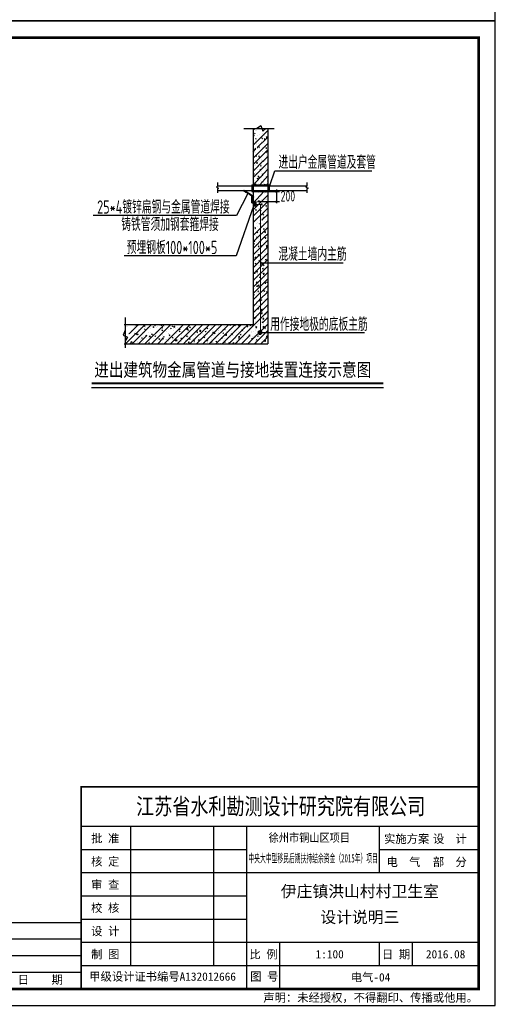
# Model space of a CAD drawing. Extents: x 41933 to 169416, y 41775 to 279375.
# Tile 38 of 39: x 153575 to 167933, y 220014 to 249714. Entities that reach past the tile are written whole.
import ezdxf
from ezdxf.enums import TextEntityAlignment as Align

# ---------------------------------------------------------------- set-up
doc = ezdxf.new("R2010")
doc.units = 0
doc.header["$LTSCALE"] = 1000
doc.header["$MEASUREMENT"] = 0
for name, color, linetype in [('EQUIP-照明', 3, 'Continuous'), ('LGT1', 7, 'Continuous'), ('SYS_说明_E', 7, 'Continuous'), ('TEL_TEXT', 7, 'Continuous'), ('图框', 4, 'Continuous')]:
    doc.layers.add(name, color=color, linetype=linetype)
doc.styles.add('-宋体', font='SimSun.ttf')
doc.styles.add('_HZTXT', font='tssdeng.shx', dxfattribs={"width": 0.8, "bigfont": 'hztxt.shx'})
doc.styles.add('ICDA-STYLE1', font='TSSDENG', dxfattribs={"width": 0.7, "bigfont": 'HZTXT'})
doc.styles.add('ST', font='SimSun.ttf', dxfattribs={"height": 7})

# ---------------------------------------------------------------- blocks, each defined once
blk = doc.blocks.new('A$C323722BF')
at = {"layer": 'EQUIP-照明', "color": 77}
for p, q in [((4687, 7818), (5609, 7818)), ((4970, 7825), (4970, 1909)), ((4970, 7312), (5410, 7752)), ((4988, 7795), (5010, 7793)), ((4989, 7803), (4989, 7803)), ((5041, 7758), (5041, 7758)), ((5067, 7754), (5067, 7754)), ((5074, 7818), (5203, 7904)), ((5203, 7904), (5266, 7733)), ((5251, 7772), (5273, 7770)), ((5266, 7733), (5351, 7818)), ((5272, 7788), (5272, 7788)), ((5364, 7800), (5364, 7800)), ((5410, 7825), (5410, 1323)), ((4972, 7612), (5004, 7607)), ((5011, 7673), (5029, 7661)), ((5017, 7623), (5017, 7623)), ((5038, 7519), (5060, 7517)), ((5067, 7456), (5067, 7456)), ((5079, 7499), (5079, 7499)), ((5095, 7243), (5410, 7558)), ((5112, 7608), (5112, 7608)), ((5157, 7495), (5157, 7495)), ((5171, 7511), (5171, 7511)), ((5176, 7644), (5176, 7644)), ((5230, 7525), (5255, 7535)), ((5230, 7525), (5248, 7513)), ((5255, 7482), (5255, 7482)), ((5260, 7604), (5260, 7604)), ((5267, 7656), (5267, 7656)), ((5301, 7496), (5319, 7517)), ((5301, 7496), (5323, 7494)), ((5308, 7600), (5308, 7600)), ((5310, 7530), (5310, 7530)), ((5363, 7551), (5392, 7581)), ((5363, 7551), (5396, 7546)), ((5406, 7674), (5406, 7674)), ((4970, 6924), (5410, 7364)), ((4970, 7118), (5043, 7191)), ((4970, 6729), (5410, 7169)), ((5016, 7159), (5016, 7159)), ((5020, 7194), (5049, 7224)), ((5020, 7194), (5053, 7189)), ((5041, 7421), (5041, 7421)), ((5058, 7212), (5058, 7212)), ((5062, 7334), (5062, 7334)), ((5074, 7367), (5074, 7367)), ((5089, 7243), (5107, 7264)), ((5089, 7243), (5111, 7241)), ((5117, 7240), (5117, 7240)), ((5118, 7372), (5118, 7372)), ((5141, 7260), (5166, 7269)), ((5141, 7260), (5159, 7247)), ((5142, 7276), (5142, 7276)), ((5163, 7226), (5163, 7226)), ((5213, 7385), (5213, 7385)), ((5230, 7195), (5230, 7195)), ((5236, 7413), (5236, 7413)), ((5246, 7238), (5246, 7238)), ((5251, 7360), (5251, 7360)), ((5314, 7363), (5314, 7363)), ((5344, 7138), (5344, 7138)), ((5348, 7271), (5348, 7271)), ((5352, 7220), (5370, 7241)), ((5352, 7220), (5374, 7218)), ((5356, 7312), (5356, 7312)), ((5359, 7218), (5359, 7218)), ((4970, 6535), (5277, 6842)), ((5019, 6853), (5019, 6853)), ((5020, 7096), (5020, 7096)), ((5045, 6846), (5045, 6846)), ((5049, 6968), (5049, 6968)), ((5051, 6994), (5077, 7004)), ((5051, 6994), (5070, 6981)), ((5054, 7090), (5054, 7090)), ((5059, 6837), (5059, 6837)), ((5092, 7039), (5092, 7039)), ((5140, 6967), (5158, 6988)), ((5140, 6967), (5162, 6965)), ((5151, 6849), (5151, 6849)), ((5156, 7030), (5156, 7030)), ((5156, 6982), (5156, 6982)), ((5169, 6990), (5169, 6990)), ((5215, 6844), (5215, 6844)), ((5233, 6872), (5233, 6872)), ((5237, 6994), (5237, 6994)), ((5242, 7116), (5242, 7116)), ((5247, 6994), (5247, 6994)), ((5252, 7126), (5252, 7126)), ((5270, 6846), (5296, 6856)), ((5270, 6846), (5288, 6834)), ((5288, 7031), (5288, 7031)), ((5288, 6853), (5410, 6975)), ((5288, 6834), (5296, 6856)), ((5290, 6867), (5290, 6867)), ((5355, 6848), (5355, 6848)), ((5359, 7112), (5385, 7122)), ((5359, 7112), (5378, 7100)), ((5365, 6981), (5365, 6981)), ((5370, 7067), (5370, 7067)), ((5378, 7100), (5385, 7122)), ((5386, 7012), (5386, 7012)), ((5403, 6944), (5410, 6952)), ((5403, 6944), (5410, 6944)), ((4970, 6106), (5410, 6586)), ((4970, 6340), (5198, 6569)), ((5015, 6694), (5015, 6694)), ((5025, 6616), (5025, 6616)), ((5036, 6602), (5036, 6602)), ((5040, 6724), (5040, 6724)), ((5054, 6704), (5054, 6704)), ((5069, 6776), (5098, 6806)), ((5069, 6776), (5102, 6771)), ((5097, 6578), (5097, 6578)), ((5141, 6811), (5141, 6811)), ((5143, 6657), (5143, 6657)), ((5155, 6566), (5155, 6566)), ((5181, 6580), (5207, 6590)), ((5181, 6580), (5199, 6568)), ((5191, 6692), (5209, 6713)), ((5191, 6692), (5213, 6690)), ((5193, 6723), (5193, 6723)), ((5199, 6568), (5207, 6590)), ((5200, 6570), (5410, 6780)), ((5221, 6608), (5221, 6608)), ((5224, 6628), (5224, 6628)), ((5228, 6750), (5228, 6750)), ((5229, 6731), (5229, 6731)), ((5328, 6609), (5328, 6609)), ((5339, 6649), (5339, 6649)), ((5369, 6603), (5369, 6603)), ((5409, 6651), (5409, 6651)), ((5472, 6100), (5623, 6543)), ((5623, 6543), (8553, 6543)), ((4979, 6439), (5001, 6437)), ((5001, 6437), (4997, 6460)), ((4999, 6244), (4999, 6244)), ((5000, 6433), (5000, 6433)), ((5027, 6358), (5027, 6358)), ((5031, 6480), (5031, 6480)), ((5070, 6471), (5070, 6471)), ((5092, 6314), (5117, 6324)), ((5092, 6314), (5110, 6302)), ((5110, 6302), (5117, 6324)), ((5118, 6358), (5146, 6388)), ((5118, 6358), (5150, 6353)), ((5135, 6319), (5135, 6319)), ((5140, 6347), (5140, 6347)), ((5174, 6116), (5410, 6391)), ((5215, 6384), (5215, 6384)), ((5219, 6506), (5219, 6506)), ((5227, 6331), (5227, 6331)), ((5232, 6464), (5232, 6464)), ((5242, 6416), (5260, 6437)), ((5242, 6416), (5264, 6414)), ((5266, 6462), (5266, 6462)), ((5324, 6476), (5324, 6476)), ((5354, 6384), (5354, 6384)), ((5366, 6350), (5366, 6350)), ((5396, 6246), (5396, 6246)), ((5400, 6433), (5410, 6436)), ((5400, 6433), (5410, 6426)), ((5400, 6407), (5400, 6407)), ((5405, 6529), (5405, 6529)), ((3894, 6077), (3862, 6046)), ((3862, 6046), (3926, 6019)), ((3894, 6190), (3894, 6077)), ((3894, 6087), (6595, 6087)), ((3926, 6019), (3894, 6001)), ((3894, 6001), (3894, 5879)), ((3894, 5952), (6595, 5952)), ((4932, 5783), (4661, 5952)), ((4953, 5791), (4696, 5951)), ((4933, 6116), (4933, 5921)), ((4933, 6116), (5451, 6116)), ((5014, 6191), (5014, 6191)), ((5022, 6196), (5022, 6196)), ((5030, 6124), (5048, 6145)), ((5030, 6124), (5052, 6122)), ((5039, 6135), (5039, 6135)), ((5052, 6122), (5048, 6145)), ((5076, 6195), (5076, 6195)), ((5131, 6147), (5131, 6147)), ((5195, 6236), (5195, 6236)), ((5211, 6222), (5211, 6222)), ((5228, 6227), (5228, 6227)), ((5270, 6166), (5270, 6166)), ((5272, 6186), (5272, 6186)), ((5311, 6127), (5336, 6137)), ((5311, 6127), (5329, 6115)), ((5329, 6115), (5336, 6137)), ((5369, 6116), (5410, 6158)), ((5391, 6227), (5391, 6227)), ((5391, 6124), (5391, 6124)), ((5451, 6116), (5451, 5921)), ((5676, 5974), (5676, 5568)), ((6595, 6077), (6563, 6046)), ((6563, 6046), (6627, 6019)), ((6595, 6190), (6595, 6077)), ((6627, 6019), (6595, 6001)), ((6595, 6001), (6595, 5879)), ((4810, 5859), (4466, 5196)), ((4726, 5911), (4758, 5911)), ((4744, 5900), (4778, 5900)), ((4798, 5866), (4829, 5866)), ((4816, 5855), (4848, 5855)), ((4870, 5821), (4901, 5821)), ((4889, 5810), (4923, 5810)), ((4932, 5575), (4932, 5783)), ((4932, 5746), (4953, 5746)), ((4932, 5734), (4953, 5734)), ((4932, 5656), (4953, 5656)), ((4932, 5645), (4953, 5645)), ((4933, 5921), (5451, 5921)), ((4953, 5575), (4953, 5791)), ((4970, 5562), (5289, 5921)), ((4970, 5368), (5410, 5808)), ((5004, 5747), (5004, 5747)), ((5009, 5909), (5009, 5909)), ((5013, 5766), (5013, 5766)), ((5115, 5657), (5115, 5657)), ((5128, 5891), (5128, 5891)), ((5132, 5635), (5158, 5645)), ((5139, 5922), (5139, 5922)), ((5150, 5623), (5158, 5645)), ((5173, 5707), (5173, 5707)), ((5188, 5651), (5188, 5651)), ((5193, 5773), (5193, 5773)), ((5207, 5669), (5207, 5669)), ((5212, 5802), (5212, 5802)), ((5227, 5802), (5227, 5802)), ((5304, 5853), (5304, 5853)), ((5324, 5883), (5324, 5883)), ((5344, 5903), (5361, 5925)), ((5344, 5903), (5366, 5902)), ((5346, 5687), (5346, 5687)), ((5367, 5674), (5367, 5674)), ((5369, 5698), (5369, 5698)), ((5373, 5675), (5373, 5675)), ((5378, 5797), (5378, 5797)), ((5468, 5921), (5762, 5921)), ((4991, 5508), (4461, 3978)), ((4932, 5575), (4967, 5575)), ((4970, 5173), (5410, 5613)), ((4970, 4979), (5410, 5419)), ((5000, 5625), (5000, 5625)), ((5014, 5380), (5014, 5380)), ((5019, 5512), (5019, 5512)), ((5043, 5369), (5069, 5379)), ((5043, 5369), (5061, 5357)), ((5061, 5357), (5069, 5379)), ((5102, 5613), (5762, 5613)), ((5102, 5519), (5102, 5519)), ((5111, 5525), (5111, 5525)), ((5132, 5635), (5150, 5623)), ((5132, 5611), (5149, 5632)), ((5132, 5611), (5154, 5609)), ((5138, 5419), (5138, 5419)), ((5154, 5609), (5149, 5632)), ((5153, 5637), (5153, 5637)), ((5153, 5398), (5153, 5398)), ((5179, 5470), (5179, 5470)), ((5179, 5407), (5179, 5407)), ((5182, 5336), (5200, 5357)), ((5184, 5529), (5184, 5529)), ((5204, 5334), (5200, 5357)), ((5215, 5523), (5243, 5552)), ((5215, 5523), (5248, 5518)), ((5250, 5543), (5250, 5543)), ((5298, 5511), (5298, 5511)), ((5351, 5487), (5377, 5497)), ((5351, 5487), (5369, 5475)), ((5352, 5455), (5352, 5455)), ((5365, 5430), (5365, 5430)), ((5369, 5553), (5369, 5553)), ((5369, 5475), (5377, 5497)), ((5375, 5462), (5375, 5462)), ((5385, 5429), (5385, 5429)), ((5395, 5588), (5410, 5607)), ((5395, 5588), (5410, 5587)), ((4466, 5196), (138, 5196)), ((5012, 5301), (5012, 5301)), ((5029, 5333), (5029, 5333)), ((5035, 5096), (5035, 5096)), ((5057, 5254), (5057, 5254)), ((5152, 5173), (5152, 5173)), ((5153, 5137), (5153, 5137)), ((5170, 5163), (5170, 5163)), ((5175, 5285), (5175, 5285)), ((5182, 5336), (5204, 5334)), ((5192, 5139), (5192, 5139)), ((5225, 5325), (5225, 5325)), ((5226, 5338), (5226, 5338)), ((5231, 5088), (5231, 5088)), ((5233, 5060), (5251, 5081)), ((5233, 5060), (5255, 5058)), ((5244, 5059), (5253, 5068)), ((5255, 5058), (5251, 5081)), ((5262, 5221), (5288, 5231)), ((5262, 5221), (5280, 5209)), ((5264, 5105), (5292, 5135)), ((5264, 5105), (5296, 5100)), ((5280, 5209), (5288, 5231)), ((5284, 5152), (5284, 5152)), ((5287, 5101), (5410, 5225)), ((5288, 5284), (5288, 5284)), ((5349, 5129), (5349, 5129)), ((5351, 5064), (5351, 5064)), ((5356, 5186), (5356, 5186)), ((5360, 5308), (5360, 5308)), ((5366, 5210), (5366, 5210)), ((5380, 5296), (5380, 5296)), ((4970, 4590), (5410, 5030)), ((4999, 4850), (4999, 4850)), ((5000, 4426), (5410, 4836)), ((5009, 4763), (5009, 4763)), ((5011, 4837), (5011, 4837)), ((5021, 4807), (5039, 4828)), ((5021, 4807), (5043, 4805)), ((5043, 4805), (5039, 4828)), ((5080, 4951), (5080, 4951)), ((5091, 4862), (5091, 4862)), ((5095, 4995), (5095, 4995)), ((5137, 4954), (5137, 4954)), ((5157, 4797), (5157, 4797)), ((5162, 4919), (5162, 4919)), ((5166, 5041), (5166, 5041)), ((5173, 4955), (5198, 4965)), ((5173, 4955), (5191, 4943)), ((5187, 5007), (5187, 5007)), ((5191, 4943), (5198, 4965)), ((5205, 4755), (5205, 4755)), ((5225, 4874), (5225, 4874)), ((5230, 4881), (5230, 4881)), ((5276, 4943), (5276, 4943)), ((5284, 4784), (5302, 4805)), ((5284, 4784), (5306, 4782)), ((5306, 4782), (5302, 4805)), ((5326, 5025), (5326, 5025)), ((5342, 4820), (5342, 4820)), ((5347, 4942), (5347, 4942)), ((5351, 4991), (5351, 4991)), ((5365, 4766), (5365, 4766)), ((5392, 4808), (5410, 4815)), ((5392, 4808), (5410, 4796)), ((5410, 4795), (5410, 4796)), ((4970, 4201), (5307, 4539)), ((5037, 4591), (5037, 4591)), ((5072, 4531), (5090, 4552)), ((5072, 4531), (5094, 4529)), ((5083, 4690), (5109, 4699)), ((5083, 4690), (5102, 4677)), ((5086, 4714), (5086, 4714)), ((5094, 4529), (5090, 4552)), ((5102, 4677), (5109, 4699)), ((5132, 4569), (5132, 4569)), ((5133, 4736), (5133, 4736)), ((5136, 4490), (5136, 4490)), ((5148, 4553), (5148, 4553)), ((5151, 4709), (5151, 4709)), ((5153, 4675), (5153, 4675)), ((5172, 4477), (5172, 4477)), ((5264, 4489), (5264, 4489)), ((5268, 4622), (5268, 4622)), ((5282, 4706), (5282, 4706)), ((5302, 4542), (5328, 4552)), ((5302, 4542), (5321, 4530)), ((5312, 4687), (5341, 4717)), ((5312, 4687), (5345, 4682)), ((5316, 4547), (5410, 4641)), ((5321, 4530), (5328, 4552)), ((5327, 4561), (5327, 4561)), ((5333, 4576), (5333, 4576)), ((5335, 4508), (5353, 4529)), ((5335, 4508), (5357, 4506)), ((5338, 4698), (5338, 4698)), ((5350, 4527), (5350, 4527)), ((5357, 4506), (5353, 4529)), ((5360, 4634), (5360, 4634)), ((5365, 4745), (5365, 4745)), ((5400, 4747), (5400, 4747)), ((5402, 4508), (5402, 4508)), ((4970, 4396), (4996, 4422)), ((4970, 4330), (5002, 4325)), ((4970, 4007), (5229, 4266)), ((4970, 3812), (5390, 4232)), ((4994, 4424), (5020, 4434)), ((4994, 4424), (5012, 4411)), ((5002, 4325), (4998, 4359)), ((5010, 4373), (5010, 4373)), ((5012, 4411), (5020, 4433)), ((5060, 4381), (5060, 4381)), ((5071, 4200), (5071, 4200)), ((5075, 4333), (5075, 4333)), ((5123, 4255), (5141, 4276)), ((5123, 4255), (5145, 4253)), ((5135, 4186), (5135, 4186)), ((5138, 4332), (5138, 4332)), ((5139, 4308), (5139, 4308)), ((5145, 4253), (5141, 4276)), ((5144, 4431), (5144, 4431)), ((5150, 4244), (5150, 4244)), ((5167, 4345), (5167, 4345)), ((5183, 4187), (5183, 4187)), ((5209, 4218), (5209, 4218)), ((5213, 4276), (5239, 4286)), ((5213, 4276), (5231, 4264)), ((5224, 4409), (5224, 4409)), ((5231, 4264), (5239, 4286)), ((5234, 4270), (5410, 4447)), ((5256, 4373), (5256, 4373)), ((5306, 4363), (5306, 4363)), ((5320, 4210), (5320, 4210)), ((5324, 4332), (5324, 4332)), ((5329, 4454), (5329, 4454)), ((5333, 4324), (5333, 4324)), ((5361, 4269), (5389, 4299)), ((5361, 4269), (5393, 4264)), ((5364, 4281), (5364, 4281)), ((5379, 4179), (5379, 4179)), ((5386, 4232), (5404, 4253)), ((5386, 4232), (5408, 4230)), ((5408, 4230), (5404, 4253)), ((5405, 4247), (5410, 4252)), ((4461, 3978), (1078, 3978)), ((4970, 3618), (5410, 4058)), ((4970, 3423), (5410, 3863)), ((5009, 3908), (5009, 3908)), ((5017, 3929), (5017, 3929)), ((5018, 3912), (5047, 3942)), ((5018, 3912), (5051, 3907)), ((5051, 3907), (5047, 3942)), ((5112, 3999), (5112, 3999)), ((5113, 4074), (5113, 4074)), ((5124, 4010), (5150, 4020)), ((5124, 4010), (5142, 3998)), ((5126, 3942), (5126, 3942)), ((5130, 4064), (5130, 4064)), ((5135, 4026), (5135, 4026)), ((5142, 3998), (5150, 4020)), ((5174, 3980), (5192, 4001)), ((5174, 3980), (5196, 3978)), ((5189, 3950), (5189, 3950)), ((5196, 3978), (5192, 4001)), ((5223, 3945), (5223, 3945)), ((5248, 3960), (5248, 3960)), ((5307, 3991), (5307, 3991)), ((5311, 3966), (5311, 3966)), ((5316, 4088), (5316, 4088)), ((5340, 3972), (5340, 3972)), ((5343, 3863), (5368, 3872)), ((5343, 3863), (5361, 3850)), ((5345, 4104), (5345, 4104)), ((5349, 4062), (5349, 4062)), ((5361, 3850), (5368, 3872)), ((5385, 3942), (5385, 3942)), ((4970, 3229), (5410, 3669)), ((5035, 3744), (5060, 3754)), ((5035, 3744), (5053, 3732)), ((5039, 3813), (5039, 3813)), ((5045, 3576), (5045, 3576)), ((5053, 3732), (5060, 3754)), ((5055, 3670), (5055, 3670)), ((5112, 3576), (5112, 3576)), ((5117, 3698), (5117, 3698)), ((5121, 3820), (5121, 3820)), ((5139, 3844), (5306, 3677)), ((5147, 3682), (5147, 3682)), ((5149, 3780), (5149, 3780)), ((5152, 3815), (5152, 3815)), ((5163, 3617), (5163, 3617)), ((5213, 3770), (7688, 3770)), ((5225, 3704), (5242, 3725)), ((5225, 3704), (5247, 3702)), ((5234, 3805), (5234, 3805)), ((5240, 3568), (5240, 3568)), ((5247, 3702), (5242, 3725)), ((5243, 3827), (5243, 3827)), ((5254, 3597), (5279, 3606)), ((5254, 3597), (5272, 3584)), ((5272, 3584), (5279, 3606)), ((5286, 3701), (5286, 3701)), ((5298, 3600), (5298, 3600)), ((5302, 3722), (5302, 3722)), ((5307, 3844), (5307, 3844)), ((5347, 3598), (5347, 3598)), ((5359, 3609), (5359, 3609)), ((5363, 3817), (5363, 3817)), ((5382, 3845), (5382, 3845)), ((5409, 3851), (5410, 3852)), ((5409, 3851), (5410, 3851)), ((4970, 3034), (5410, 3474)), ((4970, 2840), (5410, 3280)), ((5008, 3444), (5008, 3444)), ((5013, 3451), (5030, 3472)), ((5013, 3451), (5035, 3449)), ((5035, 3449), (5030, 3472)), ((5051, 3538), (5051, 3538)), ((5067, 3494), (5095, 3524)), ((5067, 3494), (5099, 3489)), ((5090, 3431), (5090, 3431)), ((5093, 3411), (5093, 3411)), ((5099, 3489), (5095, 3524)), ((5104, 3332), (5104, 3332)), ((5108, 3454), (5108, 3454)), ((5134, 3561), (5134, 3561)), ((5148, 3316), (5148, 3316)), ((5164, 3331), (5190, 3341)), ((5164, 3331), (5183, 3318)), ((5183, 3318), (5190, 3341)), ((5189, 3556), (5189, 3556)), ((5221, 3481), (5221, 3481)), ((5228, 3297), (5228, 3297)), ((5276, 3428), (5293, 3449)), ((5276, 3428), (5298, 3426)), ((5286, 3423), (5286, 3423)), ((5289, 3355), (5289, 3355)), ((5293, 3478), (5293, 3478)), ((5298, 3426), (5293, 3449)), ((5320, 3309), (5320, 3309)), ((5325, 3442), (5325, 3442)), ((5361, 3352), (5361, 3352)), ((4970, 2646), (5410, 3086)), ((5007, 2980), (5007, 2980)), ((5019, 3244), (5019, 3244)), ((5035, 3008), (5035, 3008)), ((5063, 3175), (5081, 3196)), ((5063, 3175), (5085, 3173)), ((5075, 3065), (5101, 3075)), ((5075, 3065), (5093, 3053)), ((5085, 3173), (5081, 3196)), ((5093, 3053), (5101, 3075)), ((5095, 3088), (5095, 3088)), ((5096, 3194), (5096, 3194)), ((5099, 3210), (5099, 3210)), ((5115, 3076), (5144, 3106)), ((5115, 3076), (5148, 3071)), ((5127, 3020), (5127, 3020)), ((5132, 3153), (5132, 3153)), ((5133, 3097), (5133, 3097)), ((5141, 3049), (5141, 3049)), ((5148, 3071), (5144, 3106)), ((5214, 3235), (5214, 3235)), ((5220, 3016), (5220, 3016)), ((5223, 3165), (5223, 3165)), ((5266, 3038), (5266, 3038)), ((5275, 2989), (5275, 2989)), ((5280, 3111), (5280, 3111)), ((5284, 3233), (5284, 3233)), ((5292, 3186), (5292, 3186)), ((5326, 3152), (5344, 3173)), ((5326, 3152), (5348, 3150)), ((5337, 3041), (5337, 3041)), ((5348, 3150), (5344, 3173)), ((5346, 3134), (5346, 3134)), ((5362, 3183), (5362, 3183)), ((5383, 3183), (5409, 3193)), ((5383, 3183), (5401, 3171)), ((5401, 3171), (5409, 3193)), ((4970, 2257), (5410, 2697)), ((4986, 2799), (5012, 2809)), ((4986, 2799), (5004, 2787)), ((5004, 2787), (5012, 2809)), ((5030, 2876), (5030, 2876)), ((5070, 2862), (5070, 2862)), ((5073, 2749), (5073, 2749)), ((5081, 2722), (5081, 2722)), ((5086, 2844), (5086, 2844)), ((5090, 2966), (5090, 2966)), ((5114, 2899), (5132, 2920)), ((5114, 2899), (5136, 2897)), ((5136, 2897), (5132, 2920)), ((5147, 2851), (5147, 2851)), ((5147, 2812), (5147, 2812)), ((5164, 2658), (5192, 2688)), ((5169, 2894), (5169, 2894)), ((5196, 2653), (5192, 2688)), ((5194, 2675), (5394, 2875)), ((5266, 2853), (5266, 2853)), ((5266, 2745), (5266, 2745)), ((5271, 2867), (5271, 2867)), ((5294, 2917), (5320, 2927)), ((5294, 2917), (5312, 2905)), ((5304, 2780), (5304, 2780)), ((5312, 2905), (5320, 2927)), ((5343, 2804), (5343, 2804)), ((5360, 2888), (5360, 2888)), ((5377, 2876), (5395, 2897)), ((5377, 2876), (5399, 2874)), ((5399, 2874), (5395, 2897)), ((5396, 2792), (5396, 2792)), ((5398, 2880), (5410, 2891)), ((5401, 2924), (5401, 2924)), ((4970, 2451), (5175, 2657)), ((5003, 2439), (5003, 2439)), ((5005, 2515), (5005, 2515)), ((5028, 2120), (5410, 2502)), ((5072, 2478), (5072, 2478)), ((5077, 2600), (5077, 2600)), ((5112, 2490), (5112, 2490)), ((5116, 2385), (5141, 2395)), ((5116, 2385), (5134, 2373)), ((5121, 2480), (5121, 2480)), ((5131, 2633), (5131, 2633)), ((5134, 2373), (5141, 2395)), ((5145, 2387), (5145, 2387)), ((5164, 2658), (5196, 2653)), ((5165, 2624), (5183, 2645)), ((5165, 2624), (5187, 2622)), ((5187, 2622), (5183, 2645)), ((5193, 2667), (5193, 2667)), ((5199, 2430), (5199, 2430)), ((5203, 2503), (5203, 2503)), ((5205, 2651), (5230, 2661)), ((5205, 2651), (5223, 2639)), ((5208, 2635), (5208, 2635)), ((5219, 2552), (5219, 2552)), ((5223, 2639), (5230, 2661)), ((5246, 2376), (5246, 2376)), ((5253, 2379), (5253, 2379)), ((5258, 2501), (5258, 2501)), ((5262, 2623), (5262, 2623)), ((5300, 2647), (5300, 2647)), ((5317, 2471), (5317, 2471)), ((5342, 2521), (5342, 2521)), ((5345, 2669), (5345, 2669)), ((5359, 2424), (5359, 2424)), ((5389, 2659), (5389, 2659)), ((5394, 2422), (5394, 2422)), ((1109, 2120), (1109, 1199)), ((4961, 1859), (5338, 2236)), ((4970, 2062), (5011, 2103)), ((5004, 2095), (5022, 2116)), ((5004, 2095), (5026, 2093)), ((5010, 2213), (5010, 2213)), ((5015, 2346), (5015, 2346)), ((5022, 2114), (5027, 2119)), ((5026, 2093), (5022, 2116)), ((5026, 2120), (5052, 2129)), ((5026, 2120), (5045, 2107)), ((5045, 2107), (5052, 2129)), ((5048, 2293), (5048, 2293)), ((5053, 2087), (5053, 2087)), ((5059, 2111), (5059, 2111)), ((5063, 2233), (5063, 2233)), ((5068, 2355), (5068, 2355)), ((5107, 2358), (5107, 2358)), ((5130, 2168), (5130, 2168)), ((5149, 2232), (5149, 2232)), ((5173, 2098), (5173, 2098)), ((5212, 2240), (5241, 2270)), ((5212, 2240), (5245, 2235)), ((5216, 2348), (5234, 2369)), ((5216, 2348), (5238, 2346)), ((5218, 2088), (5218, 2088)), ((5238, 2346), (5234, 2369)), ((5245, 2235), (5241, 2270)), ((5244, 2285), (5244, 2285)), ((5244, 2135), (5244, 2135)), ((5249, 2257), (5249, 2257)), ((5267, 1970), (5410, 2113)), ((5267, 2072), (5285, 2093)), ((5284, 2117), (5284, 2117)), ((5289, 2070), (5285, 2093)), ((5334, 2238), (5360, 2248)), ((5334, 2238), (5353, 2226)), ((5343, 2241), (5410, 2308)), ((5344, 2205), (5344, 2205)), ((5353, 2225), (5360, 2248)), ((5369, 2089), (5369, 2089)), ((5376, 2130), (5376, 2130)), ((5381, 2262), (5381, 2262)), ((1079, 1909), (4970, 1909)), ((1114, 1889), (1114, 1889)), ((1119, 1323), (1706, 1909)), ((1125, 1940), (1125, 1940)), ((1156, 1855), (1156, 1855)), ((1183, 1887), (1179, 1909)), ((1191, 1840), (1191, 1840)), ((1230, 1628), (1511, 1909)), ((1310, 1881), (1310, 1881)), ((1313, 1323), (1900, 1909)), ((1370, 1891), (1370, 1891)), ((1387, 1832), (1387, 1832)), ((1446, 1864), (1442, 1887)), ((1505, 1873), (1505, 1873)), ((1583, 1823), (1583, 1823)), ((1687, 1842), (1704, 1864)), ((1701, 1864), (1701, 1864)), ((1702, 1323), (2289, 1909)), ((1709, 1841), (1704, 1863)), ((1724, 1800), (1724, 1800)), ((1778, 1815), (1778, 1815)), ((1865, 1796), (1865, 1796)), ((1897, 1323), (2483, 1909)), ((1897, 1856), (1897, 1856)), ((1938, 1837), (1938, 1837)), ((1950, 1819), (1967, 1841)), ((1972, 1818), (1967, 1840)), ((1974, 1807), (1974, 1807)), ((1994, 1882), (2013, 1870)), ((2013, 1870), (2020, 1892)), ((2056, 1824), (2056, 1824)), ((2092, 1848), (2092, 1848)), ((2152, 1873), (2152, 1873)), ((2170, 1799), (2170, 1799)), ((2179, 1890), (2197, 1909)), ((2179, 1890), (2212, 1885)), ((2212, 1885), (2209, 1909)), ((2213, 1796), (2230, 1818)), ((2235, 1795), (2230, 1817)), ((2244, 1850), (2244, 1850)), ((2286, 1323), (2872, 1909)), ((2288, 1840), (2288, 1840)), ((2365, 1790), (2365, 1790)), ((2429, 1873), (2429, 1873)), ((2476, 1773), (2493, 1795)), ((2480, 1323), (3067, 1909)), ((2484, 1831), (2484, 1831)), ((2498, 1771), (2493, 1794)), ((2521, 1853), (2547, 1863)), ((2521, 1853), (2539, 1841)), ((2539, 1841), (2547, 1863)), ((2561, 1782), (2561, 1782)), ((2570, 1830), (2599, 1859)), ((2570, 1830), (2603, 1824)), ((2594, 1826), (2602, 1833)), ((2603, 1824), (2599, 1859)), ((2675, 1323), (3261, 1909)), ((2680, 1823), (2680, 1823)), ((2803, 1804), (2803, 1804)), ((2869, 1323), (3456, 1909)), ((2875, 1815), (2875, 1815)), ((2962, 1769), (2990, 1799)), ((2989, 1828), (2989, 1828)), ((2994, 1764), (2990, 1799)), ((2992, 1801), (2992, 1801)), ((3048, 1824), (3074, 1833)), ((3048, 1824), (3066, 1811)), ((3063, 1323), (3650, 1909)), ((3066, 1811), (3074, 1833)), ((3071, 1807), (3071, 1807)), ((3179, 1855), (3179, 1855)), ((3206, 1838), (3206, 1838)), ((3258, 1323), (3845, 1909)), ((3267, 1798), (3267, 1798)), ((3367, 1881), (3367, 1881)), ((3420, 1875), (3420, 1875)), ((3463, 1790), (3463, 1790)), ((3508, 1794), (3508, 1794)), ((3548, 1782), (3548, 1782)), ((3575, 1794), (3601, 1804)), ((3575, 1794), (3593, 1782)), ((3593, 1782), (3601, 1804)), ((3705, 1381), (4234, 1909)), ((3721, 1831), (3721, 1831)), ((3738, 1810), (3738, 1810)), ((3809, 1679), (4039, 1909)), ((3927, 1836), (3927, 1836)), ((3935, 1868), (3935, 1868)), ((4021, 1502), (4428, 1909)), ((4112, 1859), (4112, 1859)), ((4266, 1888), (4284, 1909)), ((4266, 1888), (4288, 1886)), ((4288, 1886), (4284, 1909)), ((4302, 1887), (4302, 1887)), ((4336, 1623), (4622, 1909)), ((4410, 1883), (4436, 1893)), ((4410, 1883), (4428, 1871)), ((4425, 1323), (4948, 1846)), ((4428, 1871), (4436, 1893)), ((4486, 1790), (4486, 1790)), ((4503, 1813), (4503, 1813)), ((4529, 1865), (4547, 1886)), ((4529, 1865), (4551, 1863)), ((4551, 1863), (4547, 1886)), ((4652, 1744), (4817, 1909)), ((4671, 1814), (4671, 1814)), ((4717, 1849), (4717, 1849)), ((4792, 1842), (4810, 1863)), ((4792, 1842), (4814, 1840)), ((4814, 1840), (4810, 1863)), ((4814, 1323), (5410, 1919)), ((4860, 1798), (4860, 1798)), ((4862, 1841), (4862, 1841)), ((4870, 1883), (4895, 1909)), ((4870, 1883), (4902, 1878)), ((4902, 1878), (4899, 1909)), ((4931, 1886), (4931, 1886)), ((4937, 1854), (4963, 1864)), ((4937, 1854), (4955, 1841)), ((4955, 1841), (4963, 1863)), ((5004, 2051), (5004, 2051)), ((5050, 1867), (5050, 1867)), ((5054, 2057), (5054, 2057)), ((5055, 1989), (5055, 1989)), ((5055, 1819), (5073, 1840)), ((5055, 1819), (5077, 1817)), ((5077, 1817), (5073, 1840)), ((5091, 1828), (5091, 1828)), ((5100, 1911), (5100, 1911)), ((5144, 1923), (5144, 1923)), ((5183, 1840), (5183, 1840)), ((5188, 1973), (5188, 1973)), ((5235, 1891), (5235, 1891)), ((5240, 2013), (5240, 2013)), ((5245, 1972), (5271, 1982)), ((5245, 1972), (5263, 1960)), ((5250, 2048), (5250, 2048)), ((5261, 1823), (5290, 1852)), ((5261, 1823), (5294, 1817)), ((5263, 1960), (5271, 1982)), ((5267, 2072), (5289, 2070)), ((5280, 1985), (5280, 1985)), ((5294, 1817), (5290, 1852)), ((5296, 1903), (5296, 1903)), ((5318, 1796), (5336, 1817)), ((5318, 1796), (5340, 1794)), ((5322, 1859), (5322, 1859)), ((5340, 1794), (5336, 1817)), ((5358, 1960), (5358, 1960)), ((1109, 1734), (1044, 1585)), ((1044, 1585), (1173, 1521)), ((1173, 1521), (1109, 1413)), ((1234, 1611), (1229, 1634)), ((1296, 1726), (1296, 1726)), ((1396, 1633), (1404, 1656)), ((1432, 1686), (1432, 1686)), ((1445, 1594), (1474, 1623)), ((1478, 1589), (1474, 1623)), ((1475, 1590), (1492, 1611)), ((1483, 1503), (1483, 1503)), ((1487, 1625), (1487, 1625)), ((1497, 1588), (1492, 1611)), ((1495, 1544), (1495, 1544)), ((1508, 1323), (1758, 1573)), ((1510, 1763), (1510, 1763)), ((1597, 1498), (1623, 1508)), ((1615, 1486), (1623, 1508)), ((1628, 1678), (1628, 1678)), ((1671, 1529), (1671, 1529)), ((1676, 1651), (1676, 1651)), ((1680, 1773), (1680, 1773)), ((1686, 1764), (1704, 1752)), ((1704, 1752), (1712, 1774)), ((1709, 1581), (1709, 1581)), ((1738, 1567), (1755, 1588)), ((1760, 1565), (1755, 1588)), ((1797, 1501), (1797, 1501)), ((1824, 1670), (1824, 1670)), ((1836, 1533), (1865, 1563)), ((1856, 1552), (1856, 1552)), ((1861, 1674), (1861, 1674)), ((1869, 1528), (1865, 1563)), ((1905, 1616), (1931, 1626)), ((1905, 1616), (1923, 1604)), ((1923, 1604), (1931, 1626)), ((1923, 1618), (1923, 1618)), ((2001, 1544), (2018, 1565)), ((2011, 1537), (2011, 1537)), ((2023, 1542), (2018, 1565)), ((2019, 1662), (2019, 1662)), ((2047, 1580), (2047, 1580)), ((2051, 1702), (2051, 1702)), ((2091, 1323), (2258, 1489)), ((2137, 1655), (2137, 1655)), ((2213, 1735), (2239, 1744)), ((2213, 1735), (2231, 1722)), ((2215, 1653), (2215, 1653)), ((2225, 1574), (2225, 1574)), ((2228, 1472), (2256, 1502)), ((2231, 1722), (2239, 1744)), ((2235, 1605), (2235, 1605)), ((2239, 1727), (2239, 1727)), ((2260, 1467), (2256, 1502)), ((2264, 1521), (2281, 1542)), ((2286, 1519), (2281, 1542)), ((2350, 1691), (2350, 1691)), ((2411, 1645), (2411, 1645)), ((2416, 1507), (2416, 1507)), ((2420, 1629), (2420, 1629)), ((2425, 1751), (2425, 1751)), ((2432, 1587), (2458, 1597)), ((2432, 1587), (2450, 1575)), ((2438, 1611), (2438, 1611)), ((2450, 1575), (2458, 1597)), ((2527, 1498), (2544, 1519)), ((2549, 1496), (2544, 1519)), ((2549, 1494), (2549, 1494)), ((2564, 1728), (2564, 1728)), ((2606, 1534), (2606, 1534)), ((2607, 1637), (2607, 1637)), ((2611, 1656), (2611, 1656)), ((2615, 1778), (2615, 1778)), ((2652, 1647), (2652, 1647)), ((2739, 1750), (2756, 1771)), ((2740, 1705), (2766, 1715)), ((2740, 1705), (2758, 1693)), ((2761, 1748), (2756, 1771)), ((2757, 1774), (2757, 1774)), ((2758, 1693), (2766, 1715)), ((2778, 1765), (2778, 1765)), ((2780, 1524), (2780, 1524)), ((2790, 1475), (2807, 1496)), ((2792, 1519), (2792, 1519)), ((2794, 1560), (2794, 1560)), ((2799, 1682), (2799, 1682)), ((2802, 1628), (2802, 1628)), ((2812, 1473), (2807, 1496)), ((2866, 1684), (2866, 1684)), ((2872, 1536), (2872, 1536)), ((2953, 1766), (2953, 1766)), ((2959, 1558), (2985, 1567)), ((2959, 1558), (2977, 1545)), ((2962, 1769), (2994, 1764)), ((2977, 1545), (2985, 1567)), ((2980, 1584), (2980, 1584)), ((2984, 1706), (2984, 1706)), ((2998, 1620), (2998, 1620)), ((3002, 1727), (3019, 1748)), ((3006, 1556), (3006, 1556)), ((3011, 1554), (3011, 1554)), ((3024, 1725), (3019, 1748)), ((3080, 1721), (3080, 1721)), ((3148, 1757), (3148, 1757)), ((3166, 1489), (3166, 1489)), ((3170, 1611), (3170, 1611)), ((3175, 1733), (3175, 1733)), ((3194, 1612), (3194, 1612)), ((3220, 1592), (3220, 1592)), ((3243, 1585), (3243, 1585)), ((3265, 1704), (3282, 1725)), ((3267, 1676), (3293, 1686)), ((3267, 1676), (3285, 1664)), ((3287, 1702), (3282, 1725)), ((3285, 1664), (3293, 1686)), ((3294, 1758), (3294, 1758)), ((3334, 1597), (3334, 1597)), ((3344, 1749), (3344, 1749)), ((3353, 1708), (3382, 1738)), ((3353, 1708), (3386, 1703)), ((3354, 1515), (3354, 1515)), ((3358, 1637), (3358, 1637)), ((3363, 1759), (3363, 1759)), ((3386, 1703), (3382, 1738)), ((3390, 1604), (3390, 1604)), ((3434, 1629), (3434, 1629)), ((3452, 1323), (3773, 1643)), ((3473, 1615), (3473, 1615)), ((3486, 1528), (3512, 1538)), ((3486, 1528), (3504, 1516)), ((3504, 1516), (3512, 1538)), ((3528, 1681), (3545, 1702)), ((3539, 1538), (3539, 1538)), ((3540, 1741), (3540, 1741)), ((3544, 1660), (3544, 1660)), ((3550, 1679), (3545, 1702)), ((3585, 1595), (3585, 1595)), ((3608, 1501), (3608, 1501)), ((3648, 1666), (3648, 1666)), ((3658, 1782), (3658, 1782)), ((3700, 1513), (3700, 1513)), ((3705, 1646), (3705, 1646)), ((3730, 1566), (3730, 1566)), ((3734, 1688), (3734, 1688)), ((3736, 1733), (3736, 1733)), ((3744, 1647), (3773, 1677)), ((3744, 1647), (3777, 1642)), ((3777, 1642), (3773, 1677)), ((3777, 1647), (3804, 1674)), ((3781, 1587), (3781, 1587)), ((3791, 1658), (3808, 1679)), ((3794, 1647), (3820, 1656)), ((3794, 1647), (3812, 1634)), ((3797, 1658), (3797, 1658)), ((3813, 1656), (3808, 1679)), ((3812, 1634), (3820, 1656)), ((3839, 1531), (3839, 1531)), ((3841, 1323), (4016, 1497)), ((3854, 1773), (3854, 1773)), ((3861, 1703), (3861, 1703)), ((3918, 1592), (3918, 1592)), ((3922, 1714), (3922, 1714)), ((3931, 1724), (3931, 1724)), ((3935, 1676), (3935, 1676)), ((3977, 1579), (3977, 1579)), ((4013, 1499), (4039, 1509)), ((4013, 1499), (4031, 1487)), ((4031, 1487), (4039, 1509)), ((4036, 1323), (4327, 1613)), ((4050, 1765), (4050, 1765)), ((4054, 1635), (4071, 1656)), ((4060, 1521), (4060, 1521)), ((4076, 1633), (4071, 1656)), ((4071, 1562), (4071, 1562)), ((4075, 1739), (4075, 1739)), ((4099, 1493), (4099, 1493)), ((4102, 1765), (4128, 1775)), ((4102, 1765), (4120, 1752)), ((4103, 1615), (4103, 1615)), ((4107, 1737), (4107, 1737)), ((4120, 1752), (4128, 1775)), ((4127, 1716), (4127, 1716)), ((4136, 1587), (4164, 1617)), ((4136, 1587), (4168, 1582)), ((4162, 1574), (4162, 1574)), ((4168, 1582), (4164, 1616)), ((4167, 1707), (4167, 1707)), ((4173, 1571), (4173, 1571)), ((4246, 1757), (4246, 1757)), ((4252, 1344), (4637, 1730)), ((4259, 1719), (4259, 1719)), ((4274, 1557), (4274, 1557)), ((4289, 1776), (4289, 1776)), ((4289, 1521), (4289, 1521)), ((4293, 1643), (4293, 1643)), ((4298, 1765), (4298, 1765)), ((4301, 1592), (4301, 1592)), ((4317, 1612), (4334, 1633)), ((4321, 1617), (4347, 1627)), ((4321, 1617), (4339, 1605)), ((4323, 1708), (4323, 1708)), ((4339, 1610), (4334, 1633)), ((4339, 1605), (4347, 1627)), ((4368, 1562), (4368, 1562)), ((4398, 1737), (4398, 1737)), ((4441, 1749), (4441, 1749)), ((4477, 1546), (4477, 1546)), ((4482, 1668), (4482, 1668)), ((4488, 1594), (4488, 1594)), ((4519, 1699), (4519, 1699)), ((4527, 1526), (4556, 1556)), ((4527, 1526), (4560, 1521)), ((4528, 1490), (4528, 1490)), ((4533, 1623), (4533, 1623)), ((4560, 1521), (4556, 1556)), ((4564, 1554), (4564, 1554)), ((4576, 1513), (4576, 1513)), ((4580, 1589), (4597, 1610)), ((4602, 1587), (4597, 1610)), ((4619, 1323), (4864, 1568)), ((4625, 1635), (4625, 1635)), ((4629, 1767), (4629, 1767)), ((4629, 1735), (4655, 1745)), ((4629, 1735), (4647, 1723)), ((4637, 1740), (4637, 1740)), ((4647, 1723), (4655, 1745)), ((4662, 1570), (4662, 1570)), ((4667, 1692), (4667, 1692)), ((4667, 1509), (4667, 1509)), ((4702, 1631), (4702, 1631)), ((4714, 1691), (4714, 1691)), ((4721, 1779), (4721, 1779)), ((4760, 1546), (4760, 1546)), ((4763, 1653), (4763, 1653)), ((4789, 1550), (4789, 1550)), ((4833, 1732), (4833, 1732)), ((4843, 1566), (4860, 1587)), ((4848, 1588), (4874, 1598)), ((4848, 1588), (4866, 1575)), ((4853, 1597), (4853, 1597)), ((4857, 1719), (4857, 1719)), ((4865, 1564), (4860, 1587)), ((4866, 1575), (4874, 1598)), ((4899, 1539), (4899, 1539)), ((4910, 1683), (4910, 1683)), ((4915, 1667), (4915, 1667)), ((4918, 1465), (4947, 1495)), ((4951, 1460), (4947, 1495)), ((4956, 1537), (4956, 1537)), ((4990, 1551), (4990, 1551)), ((4995, 1684), (4995, 1684)), ((5003, 1587), (5003, 1587)), ((5008, 1323), (5410, 1724)), ((5028, 1724), (5028, 1724)), ((5037, 1501), (5037, 1501)), ((5041, 1623), (5041, 1623)), ((5046, 1745), (5046, 1745)), ((5087, 1696), (5087, 1696)), ((5106, 1675), (5106, 1675)), ((5106, 1543), (5123, 1564)), ((5128, 1541), (5123, 1564)), ((5129, 1704), (5129, 1704)), ((5129, 1569), (5129, 1569)), ((5151, 1529), (5151, 1529)), ((5156, 1706), (5182, 1716)), ((5156, 1706), (5174, 1694)), ((5174, 1694), (5182, 1716)), ((5195, 1662), (8328, 1662)), ((5202, 1323), (5410, 1530)), ((5217, 1624), (5217, 1624)), ((5222, 1525), (5222, 1525)), ((5224, 1716), (5224, 1716)), ((5226, 1714), (5226, 1714)), ((5226, 1647), (5226, 1647)), ((5231, 1769), (5231, 1769)), ((5302, 1666), (5302, 1666)), ((5343, 1741), (5343, 1741)), ((5347, 1521), (5347, 1521)), ((5357, 1495), (5357, 1495)), ((5361, 1600), (5361, 1600)), ((5369, 1520), (5386, 1541)), ((5375, 1558), (5400, 1568)), ((5375, 1558), (5393, 1546)), ((5391, 1518), (5386, 1541)), ((5393, 1546), (5400, 1568)), ((1079, 1323), (5410, 1323)), ((1103, 1330), (1103, 1330)), ((1263, 1337), (1280, 1358)), ((1284, 1335), (1280, 1358)), ((1288, 1353), (1288, 1353)), ((1289, 1380), (1315, 1390)), ((1292, 1475), (1292, 1475)), ((1307, 1367), (1315, 1390)), ((1394, 1341), (1394, 1341)), ((1478, 1381), (1478, 1381)), ((1485, 1354), (1485, 1354)), ((1533, 1323), (1543, 1335)), ((1546, 1323), (1543, 1335)), ((1583, 1464), (1583, 1464)), ((1624, 1372), (1624, 1372)), ((1667, 1407), (1667, 1407)), ((1723, 1336), (1723, 1336)), ((1752, 1482), (1752, 1482)), ((1816, 1350), (1842, 1360)), ((1830, 1433), (1830, 1433)), ((1834, 1338), (1842, 1360)), ((1852, 1430), (1852, 1430)), ((1856, 1402), (1856, 1402)), ((1937, 1372), (1937, 1372)), ((1948, 1474), (1948, 1474)), ((1948, 1414), (1948, 1414)), ((2025, 1425), (2025, 1425)), ((2038, 1335), (2038, 1335)), ((2042, 1458), (2042, 1458)), ((2087, 1433), (2087, 1433)), ((2124, 1469), (2150, 1479)), ((2124, 1469), (2142, 1456)), ((2142, 1456), (2150, 1479)), ((2144, 1466), (2144, 1466)), ((2151, 1409), (2151, 1409)), ((2221, 1417), (2221, 1417)), ((2226, 1361), (2226, 1361)), ((2231, 1483), (2231, 1483)), ((2313, 1331), (2313, 1331)), ((2318, 1463), (2318, 1463)), ((2340, 1458), (2340, 1458)), ((2346, 1323), (2368, 1331)), ((2365, 1446), (2365, 1446)), ((2366, 1323), (2368, 1331)), ((2410, 1475), (2410, 1475)), ((2411, 1385), (2411, 1385)), ((2417, 1408), (2417, 1408)), ((2452, 1349), (2452, 1349)), ((2535, 1449), (2535, 1449)), ((2578, 1482), (2578, 1482)), ((2602, 1412), (2602, 1412)), ((2613, 1400), (2613, 1400)), ((2619, 1412), (2648, 1441)), ((2652, 1407), (2648, 1441)), ((2651, 1439), (2677, 1449)), ((2651, 1439), (2669, 1427)), ((2669, 1427), (2677, 1449)), ((2684, 1379), (2684, 1379)), ((2731, 1441), (2731, 1441)), ((2776, 1391), (2776, 1391)), ((2790, 1438), (2790, 1438)), ((2808, 1392), (2808, 1392)), ((2915, 1410), (2915, 1410)), ((2927, 1433), (2927, 1433)), ((2971, 1339), (2971, 1339)), ((2975, 1462), (2975, 1462)), ((2991, 1337), (2991, 1337)), ((3004, 1384), (3004, 1384)), ((3010, 1351), (3039, 1381)), ((3043, 1346), (3039, 1381)), ((3053, 1452), (3070, 1473)), ((3075, 1450), (3070, 1473)), ((3123, 1425), (3123, 1425)), ((3146, 1440), (3146, 1440)), ((3161, 1367), (3161, 1367)), ((3178, 1410), (3203, 1420)), ((3178, 1410), (3196, 1398)), ((3196, 1398), (3203, 1420)), ((3200, 1375), (3200, 1375)), ((3205, 1374), (3205, 1374)), ((3238, 1452), (3238, 1452)), ((3280, 1326), (3280, 1326)), ((3316, 1429), (3333, 1450)), ((3318, 1416), (3318, 1416)), ((3338, 1427), (3333, 1450)), ((3349, 1393), (3349, 1393)), ((3377, 1471), (3377, 1471)), ((3396, 1367), (3396, 1367)), ((3419, 1410), (3419, 1410)), ((3506, 1330), (3506, 1330)), ((3512, 1356), (3512, 1356)), ((3514, 1408), (3514, 1408)), ((3535, 1416), (3535, 1416)), ((3579, 1406), (3596, 1427)), ((3591, 1359), (3591, 1359)), ((3601, 1404), (3596, 1427)), ((3604, 1369), (3604, 1369)), ((3632, 1447), (3632, 1447)), ((3647, 1323), (3705, 1381)), ((3705, 1381), (3730, 1390)), ((3705, 1381), (3723, 1368)), ((3710, 1400), (3710, 1400)), ((3720, 1367), (3720, 1367)), ((3723, 1368), (3730, 1390)), ((3725, 1444), (3725, 1444)), ((3743, 1387), (3743, 1387)), ((3787, 1350), (3787, 1350)), ((3842, 1383), (3859, 1404)), ((3846, 1484), (3846, 1484)), ((3864, 1381), (3859, 1404)), ((3905, 1391), (3905, 1391)), ((3909, 1347), (3909, 1347)), ((3913, 1470), (3913, 1470)), ((3934, 1403), (3934, 1403)), ((3974, 1417), (3974, 1417)), ((3983, 1342), (3983, 1342)), ((4066, 1429), (4066, 1429)), ((4094, 1371), (4094, 1371)), ((4101, 1383), (4101, 1383)), ((4105, 1360), (4122, 1381)), ((4127, 1358), (4122, 1381)), ((4148, 1440), (4148, 1440)), ((4178, 1334), (4178, 1334)), ((4205, 1448), (4205, 1448)), ((4230, 1323), (4248, 1340)), ((4232, 1351), (4257, 1361)), ((4232, 1351), (4250, 1339)), ((4250, 1339), (4257, 1361)), ((4285, 1398), (4285, 1398)), ((4297, 1375), (4297, 1375)), ((4340, 1334), (4340, 1334)), ((4362, 1477), (4362, 1477)), ((4368, 1337), (4385, 1358)), ((4374, 1326), (4374, 1326)), ((4390, 1335), (4385, 1358)), ((4432, 1346), (4432, 1346)), ((4436, 1478), (4436, 1478)), ((4473, 1424), (4473, 1424)), ((4493, 1367), (4493, 1367)), ((4502, 1348), (4502, 1348)), ((4540, 1470), (4565, 1479)), ((4540, 1470), (4558, 1457)), ((4558, 1457), (4565, 1479)), ((4571, 1364), (4571, 1364)), ((4638, 1323), (4648, 1335)), ((4651, 1323), (4648, 1335)), ((4654, 1326), (4654, 1326)), ((4658, 1448), (4658, 1448)), ((4688, 1358), (4688, 1358)), ((4716, 1385), (4716, 1385)), ((4760, 1323), (4784, 1332)), ((4781, 1323), (4784, 1332)), ((4802, 1394), (4802, 1394)), ((4844, 1353), (4844, 1353)), ((4848, 1475), (4848, 1475)), ((4884, 1350), (4884, 1350)), ((4894, 1406), (4894, 1406)), ((4918, 1465), (4951, 1460)), ((4929, 1422), (4929, 1422)), ((5032, 1379), (5032, 1379)), ((5033, 1425), (5033, 1425)), ((5067, 1440), (5092, 1450)), ((5067, 1440), (5085, 1428)), ((5080, 1342), (5080, 1342)), ((5085, 1428), (5092, 1450)), ((5143, 1459), (5143, 1459)), ((5217, 1402), (5217, 1402)), ((5260, 1323), (5260, 1323)), ((5264, 1455), (5264, 1455)), ((5276, 1334), (5276, 1334)), ((5310, 1405), (5338, 1434)), ((5310, 1405), (5342, 1400)), ((5342, 1400), (5338, 1434)), ((5356, 1467), (5356, 1467)), ((5397, 1323), (5410, 1335)), ((5399, 1341), (5399, 1341)), ((5408, 1430), (5408, 1430))]:
    blk.add_line(p, q, dxfattribs=at)
for points, const_width in [([(5653, 5911, 1), (5690, 5911, 1)], 36.7), ([(5653, 5609, 1), (5690, 5609, 1)], 36.7), ([(5139, 1662, 1), (5213, 1662, 1)], 73.3)]:
    blk.add_lwpolyline(points, format="xyb", close=True, dxfattribs=dict(at, const_width=const_width))
for points, const_width in [([(5017, 5616), (5017, 5464)], 110), ([(5195, 1681), (5195, 5526), (5064, 5526)], 29.3), ([(94, 134), (8902, 134)], 62.7)]:
    blk.add_lwpolyline(points, dxfattribs=dict(at, const_width=const_width))
blk.add_lwpolyline([(94, 0), (8902, 0)], dxfattribs=at)
at = {"layer": 'EQUIP-照明', "color": 77, "style": '_HZTXT', "width": 0.7}
for s, height, p in [('进出户金属管道及套管', 400.5, (5734, 6599)), ('200', 320.4, (5799, 5615)), ('25*4镀锌扁钢与金属管道焊接', 400.5, (261, 5249)), ('铸铁管须加钢套箍焊接', 400.5, (989, 4724)), ('预埋钢板100*100*5', 400.5, (1153, 4029)), ('混凝土墙内主筋', 400.5, (5731, 3826)), ('用作接地极的底板主筋', 400.5, (5485, 1711))]:
    blk.add_text(s, height=height, dxfattribs=at).set_placement(p)
at = {"layer": 'LGT1', "color": 77, "style": '-宋体', "width": 0.8}
blk.add_text('进出建筑物金属管道与接地装置连接示意图', height=403.2, dxfattribs=at).set_placement((174, 338))

msp = doc.modelspace()

# ---------------------------------------------------------------- linework, layer by layer
at = {"layer": '图框'}
for p, q in [((167433, 225375), (155433, 225375)), ((156933, 221175), (156933, 225375)), ((159433, 221175), (159433, 225375)), ((160433, 220475), (160433, 225375)), ((164433, 223975), (164433, 225375)), ((160433, 224675), (155433, 224675)), ((167433, 224675), (164433, 224675)), ((167433, 223975), (155433, 223975)), ((160433, 223275), (155433, 223275)), ((155433, 222475), (147933, 222475)), ((160433, 222575), (155433, 222575)), ((155433, 221975), (147933, 221975)), ((167433, 221875), (155433, 221875)), ((161433, 220475), (161433, 221875)), ((164433, 221175), (164433, 221875)), ((164433, 221175), (164433, 221875)), ((165433, 221175), (165433, 221875)), ((155433, 221475), (147933, 221475)), ((155433, 220975), (147933, 220975)), ((167433, 221175), (155433, 221175))]:
    msp.add_line(p, q, dxfattribs=at)
at = {"layer": '图框', "color": 4}
for points in [[(167933, 279375), (125933, 279375), (125933, 249675), (167933, 249675)], [(167933, 249675), (125933, 249675), (125933, 219975), (167933, 219975)]]:
    msp.add_lwpolyline(points, close=True, dxfattribs=at)
at = {"layer": '图框', "color": 4, "const_width": 80}
msp.add_lwpolyline([(128433, 220475), (167433, 220475), (167433, 249175), (128433, 249175)], close=True, dxfattribs=at)
at = {"layer": '图框', "const_width": 45}
msp.add_lwpolyline([(155433, 220475), (155433, 226575), (167433, 226575)], dxfattribs=at)

# ---------------------------------------------------------------- block references
at = {"layer": 'TEL_TEXT'}
msp.add_blockref('A$C323722BF', (155652.7, 238614.7), dxfattribs=at)

# ---------------------------------------------------------------- texts
at = {"layer": 'SYS_说明_E', "style": 'ICDA-STYLE1', "width": 0.7}
msp.add_text('2. 本工程所采用灯具功率因数均要求大于0.9，镇流器应符合该产品国家能耗标准的节能评价值的规定，镇流器的谐波、电磁兼容应符合GB17625.1', height=400, dxfattribs=at).set_placement((130093.9, 226100.2), align=Align.TOP_LEFT)
at = {"layer": '图框', "style": 'ST', "width": 0.8}
msp.add_text('江苏省水利勘测设计研究院有限公司', height=500, dxfattribs=at).set_placement((157089.1, 225737.6))
at = {"layer": '图框', "style": 'ST'}
for s, p in [('批 准', (155731.2, 224895)), ('实施方案', (164574.7, 224880.4)), ('设  计', (166049.2, 224880.4)), ('核 定', (155731.2, 224195)), ('电  气', (164649.2, 224180.4)), ('部  分', (166049.2, 224180.4)), ('审 查', (155731.2, 223495)), ('校 核', (155731.2, 222795)), ('设 计', (155731.2, 222095)), ('制 图', (155731.2, 221395)), ('比 例', (160511.1, 221395)), ('日 期', (164511.1, 221395)), ('甲级设计证书编号A132012666', (155675.2, 220725.4)), ('图 号', (160533, 220725.4)), ('日    期', (153517.1, 220632.3)), ('声明：未经授权，不得翻印、传播或他用。', (160930, 220089.7))]:
    msp.add_text(s, height=250, dxfattribs=at).set_placement(p)
for s, width, p in [('徐州市铜山区项目 ', 0.9, (162395, 224914.2)), ('中央大中型移民后期扶持结余资金（2015年）项目', 0.5, (162433.2, 224295.1))]:
    msp.add_text(s, height=250, dxfattribs=dict(at, width=width)).set_placement(p, align=Align.CENTER)
for s, height, p in [('伊庄镇洪山村村卫生室', 350, (163843.5, 223422.8)), ('设计说明三', 350, (163843.5, 222644.5)), ('1:100', 250, (162933.2, 221525)), ('2016.08', 250, (166433, 221525)), ('电气-04', 250, (164166.3, 220829.4))]:
    msp.add_text(s, height=height, dxfattribs=at).set_placement(p, align=Align.MIDDLE_CENTER)

doc.saveas('drawing.dxf')
